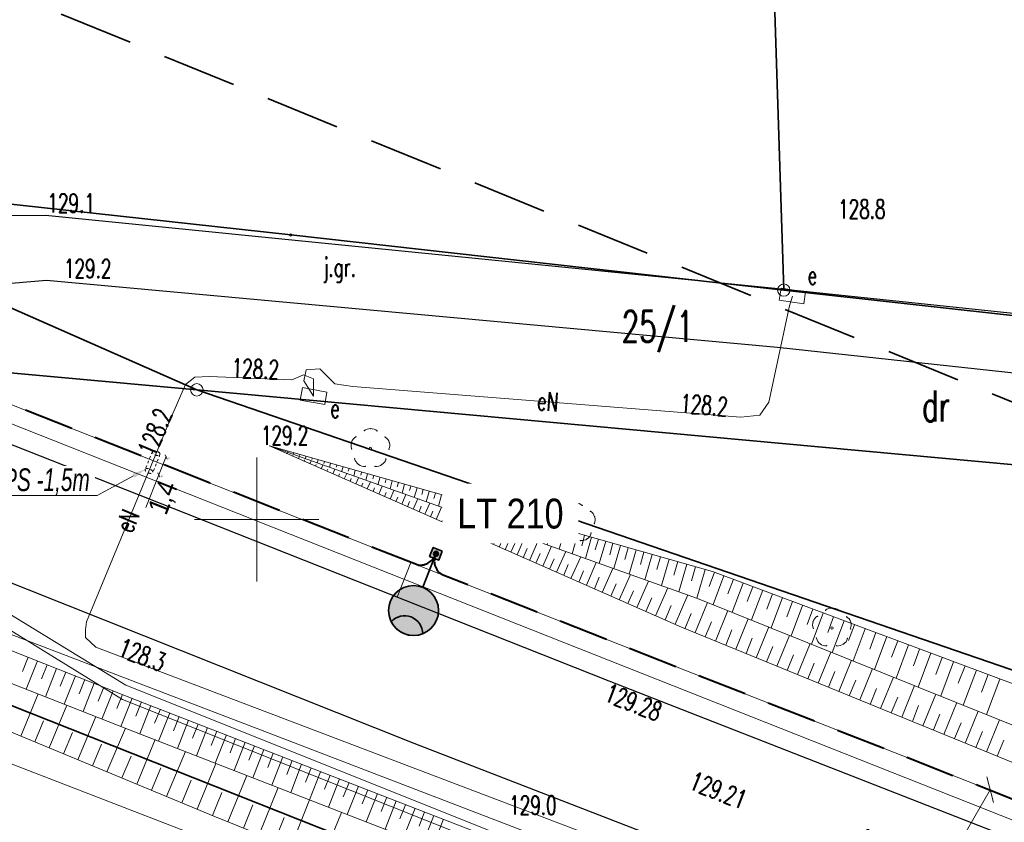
# Model space of a CAD drawing. Header units: metres. Extents: x 0 to 6497944, y 0 to 5963356.
# Tile 65 of 197: x 6496790 to 6496830, y 5963188 to 5963220. Entities that reach past the tile are written whole.
import ezdxf
from ezdxf import colors
from ezdxf.entities.mleader import LeaderData, LeaderLine
from ezdxf.math import Vec2, Vec3

# ---------------------------------------------------------------- set-up
doc = ezdxf.new("R2010")
doc.units = ezdxf.units.M
doc.header["$MEASUREMENT"] = 0
for name, pattern in [('DASHED', [19.05, 12.7, -6.35]), ('HIDDEN', [0.375, 0.25, -0.125]), ('L_0_04', [1.5, 1, -0.5])]:
    doc.linetypes.add(name, pattern=pattern)
doc.layers.get('0').update_dxf_attribs({"color": 8, "linetype": 'CONTINUOUS', "lineweight": 13})
doc.layers.get('DEFPOINTS').update_dxf_attribs({"linetype": 'CONTINUOUS', "lineweight": 0, "true_color": 0xffffff})
for name, color, linetype, lineweight in [('000_INNE__NIEZYDENTYFIKOWANE_', 8, 'CONTINUOUS', 13), ('210_OZNACZENIE_UzYTKU', 8, 'CONTINUOUS', 13), ('211_NR_DZIAlKI', 7, 'CONTINUOUS', 25), ('217_GRANICA_KONTURU_KLASYFIKCYJNEGO', 8, 'CONTINUOUS', 13), ('218_GRANICA_UzYTKU', 8, 'CONTINUOUS', 13), ('219_LINIA_GRANICY', 3, 'CONTINUOUS', 35), ('drzewo_lisciaste__punkt_', 8, 'CONTINUOUS', 13), ('E_proj_opisy_ośw', 1, 'CONTINUOUS', 13), ('E_proj_opisy_ośw.', 7, 'CONTINUOUS', 13), ('E_proj_osłona r. dz._obw. 200', 204, 'L_0_04', 20), ('E_proj_osłona r. dz._opis_obw. 100', 204, 'CONTINUOUS', 9), ('E_proj_ośw_latarnia', 1, 'CONTINUOUS', 35), ('E_proj_ośw_linia_obw. 200', 1, 'L_0_04', 40), ('JEZDNIA__POWIERZCHNIA_', 8, 'CONTINUOUS', 25), ('JEZDNIA__POWIERZCHNIA__ATR17', 8, 'CONTINUOUS', 13), ('OGRODZENIE_TRWAlE__LINIA_', 8, 'CONTINUOUS', 13), ('PRZEWoD_ELEKTROENERGETYCZNY__LINIA_', 1, 'CONTINUOUS', 13), ('PRZEWoD_ELEKTROENERGETYCZNY__LINIA__ATR1', 1, 'CONTINUOUS', 13), ('PRZEWoD_KANALIZACYJNY__LINIA_', 36, 'CONTINUOUS', 13), ('PRZEWoD_TELEKOMUNIKACYJNY__LINIA_', 30, 'CONTINUOUS', 13), ('PRZEWoD_WODOCIaGOWY__LINIA_', 5, 'CONTINUOUS', 13), ('PUNKT_O_OKREsLONEJ_WYSOKOsCI__SIEc_ELEKTROENERGETYCZNA__ATR3', 1, 'CONTINUOUS', 13), ('PUNKT_WYSOKOsCIOWY_NATURALNY_ATR2', 8, 'CONTINUOUS', 13), ('PUNKT_WYSOKOsCIOWY_SZTUCZNY_ATR2', 8, 'CONTINUOUS', 13), ('RURA_OCHRONNA___PRZEWoD_ELEKTROENERGETYCZNY__LINIA_', 1, 'CONTINUOUS', 13), ('siatka', 8, 'CONTINUOUS', 13), ('SKARPA_NIEUMOCNIONA__POWIERZCHNIA_', 8, 'CONTINUOUS', 13), ('szafa_elektroenergetyczna__punkt_', 1, 'CONTINUOUS', 13), ('SZAFA_ELEKTROENERGETYCZNA__PUNKT__ATR17', 1, 'CONTINUOUS', 13), ('ZAKRES', 190, 'L_0_04', 35)]:
    doc.layers.add(name, color=color, linetype=linetype, lineweight=lineweight)
doc.layers.add('E_pomocnicza', color=3, linetype='CONTINUOUS', lineweight=13, plot=False)
doc.styles.add('Andy', font='arial.ttf', dxfattribs={"height": 2})
doc.styles.add('Annotative', font='simplex.shx')
doc.styles.add('Narrow', font='ARIALN.TTF', dxfattribs={"height": 2})
doc.styles.get("Standard").update_dxf_attribs({"font": 'simplex.shx'})
doc.dimstyles.new('wymiary', dxfattribs={"dimtxt": 0.65, "dimasz": 0.25, "dimexe": 0.25, "dimexo": 1, "dimgap": 0.1, "dimtad": 1, "dimzin": 1, "dimtxsty": 'Annotative', "dimblk": 'OBLIQUE', "dimcen": 0.0025, "dimdle": 0.05, "dimadec": 0, "dimazin": 0, "dimtfac": 1, "dimtmove": 0, "dimatfit": 3, "dimldrblk": 'NONE', "dimfxl": 1, "dimarcsym": 0})

# ---------------------------------------------------------------- blocks, each defined once
blk = doc.blocks.new('GRT')
at = {"color": 0, "linetype": 'Continuous', "lineweight": 18}
blk.add_circle((0, 0), 0.5, dxfattribs=at)
blk = doc.blocks.new('GRO')
at = {"color": 0, "linetype": 'Continuous', "lineweight": 13}
blk.add_circle((0, 0), 0.1, dxfattribs=at)
blk = doc.blocks.new('A$C5E955987')
at = {"layer": 'E_proj_ośw_latarnia', "true_color": 0xffffff}
h = blk.add_hatch(color=7, dxfattribs=at)
h.dxf.hatch_style = 1
h.paths.add_polyline_path([(3.223, 1.824, 1), (3.408, 1.892, 1)], flags=0)
h.paths.add_polyline_path([(3.2, 1.606), (3.567, 1.742), (3.431, 2.111), (3.064, 1.976)])
h.paths.add_polyline_path([(3.223, 1.824, -1), (3.408, 1.892, -1)], flags=16)
h.paths.add_polyline_path([(0.071, 1.38, -0.683546), (0.557, 0.106, 0.679532), (1.952, 1.355, 0.687575)])
h = blk.add_hatch(color=7, dxfattribs=at)
h.dxf.hatch_style = 1
h.paths.add_polyline_path([(3.223, 1.824, 1), (3.408, 1.892, 1)])
at = {"layer": 'E_proj_ośw_latarnia'}
blk.add_hatch(color=256, dxfattribs=at).paths.add_polyline_path([(0.071, 1.38, 0.389707), (0.557, 0.106), (0.557, 0.106, 0.683546)])
blk.add_lwpolyline([(3.567, 1.742), (3.2, 1.606), (3.064, 1.976), (3.431, 2.111)], close=True, dxfattribs=at)
at = {"layer": 'E_proj_ośw_latarnia', "flags": 128}
blk.add_lwpolyline([(3.132, 1.791), (1.952, 1.355)], dxfattribs=at)
at = {"layer": 'E_proj_ośw_latarnia'}
blk.add_lwpolyline([(0.071, 1.38, 0.389707), (0.557, 0.106), (0.557, 0.106, 0.683546)], format="xyb", close=True, dxfattribs=at)
for centre, radius in [((1.007, 1.007), 1.007), ((3.315, 1.858), 0.0984)]:
    blk.add_circle(centre, radius, dxfattribs=at)
blk = doc.blocks.new('_Oblique')
at = {"color": 0, "linetype": 'ByBlock', "lineweight": -2}
blk.add_line((-0.5, -0.5), (0.5, 0.5), dxfattribs=at)
blk = doc.blocks.new('*D47')
at = {"layer": 'DEFPOINTS', "color": 0, "transparency": 16777216}
for p in [(-1.281, 0.597), (0, 0), (-1.612, -0.112)]:
    blk.add_point(p, dxfattribs=at)
at = {"layer": 'E_pomocnicza', "color": 0, "lineweight": -2, "transparency": 16777216}
for p, q in [((-1.612, -0.112), (-3.941, 0.974)), ((-1.703, -0.309), (-1.717, -0.339)), ((-0.286, -0.731), (-1.612, -0.112)), ((-0.423, -0.906), (-0.437, -0.936))]:
    blk.add_line(p, q, dxfattribs=at)
at = {"layer": 'E_pomocnicza', "color": 0, "lineweight": -2, "transparency": 16777216, "xscale": 0.25, "yscale": 0.25, "zscale": 0.25}
for p, rotation in [((-1.612, -0.112), 154.9978838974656), ((-0.331, -0.71), 334.9978838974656)]:
    blk.add_blockref('_Oblique', p, dxfattribs=dict(at, rotation=rotation))
at = {"layer": 'E_pomocnicza', "color": 0, "linetype": 'Continuous', "lineweight": 0, "transparency": 16777216, "insert": (-3.313, -0.424), "char_height": 2, "attachment_point": 5, "rotation": 334.99788, "style": 'Narrow'}
blk.add_mtext('{\\H0.75x;1,4}', dxfattribs=at)
blk = doc.blocks.new('_None')
blk = doc.blocks.new('*U46')
at = {"linetype": 'HIDDEN', "ltscale": 0.2}
for p, q in [((0.127, 0.272), (-1.154, 0.869)), ((-0.127, -0.272), (-1.408, 0.325))]:
    blk.add_line(p, q, dxfattribs=at)
at = {"linetype": 'DASHED', "ltscale": 0.02}
for centre in [(-1.281, 0.597), (0, 0)]:
    blk.add_ellipse(centre, major_axis=(0.127, 0.272), ratio=0.5, dxfattribs=at)
at = {"layer": 'E_pomocnicza', "color": 4, "lineweight": 0}
dim = blk.add_aligned_dim(p1=(0, 0), p2=(-1.281, 0.597), distance=0.783, text='{\\H0.75x;<>}', dimstyle='wymiary', override={"dimtxt": 1.3, "dimtad": 2, "dimdec": 1, "dimlfac": 1, "dimrnd": 0, "dimtxsty": 'Narrow'}, dxfattribs=at)
dim.commit()
dim.dimension.update_dxf_attribs({"geometry": '*D47', "text_midpoint": (-3.313, -0.424)})

msp = doc.modelspace()

# ---------------------------------------------------------------- linework, layer by layer
at = {"layer": '000_INNE__NIEZYDENTYFIKOWANE_', "flags": 128}
for points in [[(6496800.52, 5963202.95), (6496800.52, 5963202.96)], [(6496800.75, 5963202.85), (6496800.76, 5963202.87)], [(6496800.99, 5963202.82), (6496800.98, 5963202.79)], [(6496800.98, 5963202.75), (6496800.99, 5963202.77)], [(6496801.22, 5963202.65), (6496801.24, 5963202.7)], [(6496801.24, 5963202.75), (6496801.23, 5963202.73)], [(6496801.49, 5963202.68), (6496801.47, 5963202.62)], [(6496801.45, 5963202.55), (6496801.46, 5963202.58)], [(6496801.68, 5963202.45), (6496801.72, 5963202.53)], [(6496801.74, 5963202.61), (6496801.72, 5963202.57)], [(6496801.91, 5963202.34), (6496801.93, 5963202.4)], [(6496801.98, 5963202.54), (6496801.96, 5963202.44)], [(6496802.14, 5963202.24), (6496802.19, 5963202.36)], [(6496802.23, 5963202.47), (6496802.22, 5963202.41)], [(6496802.48, 5963202.4), (6496802.44, 5963202.27)], [(6496802.73, 5963202.33), (6496802.71, 5963202.26)], [(6496802.98, 5963202.26), (6496802.93, 5963202.1)], [(6496802.37, 5963202.14), (6496802.4, 5963202.21)], [(6496802.6, 5963202.04), (6496802.67, 5963202.19)], [(6496802.83, 5963201.94), (6496802.87, 5963202.02)], [(6496803.07, 5963201.84), (6496803.15, 5963202.02)], [(6496803.23, 5963202.19), (6496803.2, 5963202.1)], [(6496803.48, 5963202.12), (6496803.42, 5963201.92)], [(6496803.72, 5963202.05), (6496803.69, 5963201.94)], [(6496803.97, 5963201.98), (6496803.91, 5963201.75)], [(6496804.22, 5963201.91), (6496804.19, 5963201.79)], [(6496803.3, 5963201.73), (6496803.34, 5963201.84)], [(6496803.53, 5963201.63), (6496803.63, 5963201.85)], [(6496803.76, 5963201.53), (6496803.81, 5963201.65)], [(6496803.99, 5963201.43), (6496804.1, 5963201.68)], [(6496804.22, 5963201.33), (6496804.28, 5963201.46)], [(6496804.47, 5963201.84), (6496804.4, 5963201.58)], [(6496804.45, 5963201.23), (6496804.58, 5963201.51)], [(6496804.72, 5963201.77), (6496804.68, 5963201.63)], [(6496804.97, 5963201.7), (6496804.88, 5963201.4)], [(6496805.21, 5963201.63), (6496805.17, 5963201.47)], [(6496805.46, 5963201.56), (6496805.37, 5963201.23)], [(6496805.71, 5963201.49), (6496805.66, 5963201.31)], [(6496804.69, 5963201.12), (6496804.75, 5963201.28)], [(6496804.92, 5963201.02), (6496805.06, 5963201.34)], [(6496805.15, 5963200.92), (6496805.22, 5963201.09)], [(6496805.38, 5963200.82), (6496805.53, 5963201.17)], [(6496805.96, 5963201.42), (6496805.86, 5963201.06)], [(6496806.21, 5963201.34), (6496806.16, 5963201.16)], [(6496806.46, 5963201.27), (6496806.35, 5963200.88)], [(6496806.71, 5963201.2), (6496806.65, 5963201)], [(6496806.95, 5963201.13), (6496806.83, 5963200.71)], [(6496805.61, 5963200.72), (6496805.69, 5963200.9)], [(6496805.84, 5963200.62), (6496806.01, 5963201)], [(6496806.07, 5963200.51), (6496806.16, 5963200.72)], [(6496806.3, 5963200.41), (6496806.49, 5963200.83)], [(6496807.2, 5963201.06), (6496807.14, 5963200.84)], [(6496807.45, 5963200.99), (6496807.32, 5963200.54)], [(6496807.7, 5963200.92), (6496807.63, 5963200.69)], [(6496807.95, 5963200.85), (6496807.81, 5963200.36)], [(6496808.2, 5963200.78), (6496808.12, 5963200.53)], [(6496808.44, 5963200.71), (6496808.3, 5963200.19)], [(6496806.54, 5963200.31), (6496806.63, 5963200.53)], [(6496806.77, 5963200.21), (6496806.97, 5963200.66)], [(6496807, 5963200.11), (6496807.1, 5963200.34)], [(6496807.23, 5963200), (6496807.44, 5963200.49)], [(6496807.69, 5963199.8), (6496807.92, 5963200.32)], [(6496808.69, 5963200.64), (6496808.62, 5963200.37)], [(6496808.94, 5963200.57), (6496808.78, 5963200.02)], [(6496809.19, 5963200.5), (6496809.11, 5963200.21)], [(6496809.44, 5963200.43), (6496809.27, 5963199.84)], [(6496809.69, 5963200.36), (6496809.6, 5963200.06)], [(6496809.93, 5963200.29), (6496809.76, 5963199.67)], [(6496807.46, 5963199.9), (6496807.57, 5963200.15)], [(6496807.92, 5963199.7), (6496808.04, 5963199.97)], [(6496808.16, 5963199.6), (6496808.4, 5963200.15)], [(6496808.62, 5963199.39), (6496808.88, 5963199.98)], [(6496810.18, 5963200.22), (6496810.09, 5963199.9)], [(6496810.43, 5963200.15), (6496810.25, 5963199.49)], [(6496810.68, 5963200.08), (6496810.59, 5963199.74)], [(6496810.93, 5963200.01), (6496810.73, 5963199.32)], [(6496811.18, 5963199.94), (6496811.08, 5963199.59)], [(6496808.39, 5963199.5), (6496808.51, 5963199.78)], [(6496808.85, 5963199.29), (6496808.98, 5963199.59)], [(6496809.08, 5963199.19), (6496809.35, 5963199.81)], [(6496809.54, 5963198.99), (6496809.83, 5963199.64)], [(6496811.43, 5963199.87), (6496811.22, 5963199.15)], [(6496811.67, 5963199.8), (6496811.56, 5963199.43)], [(6496811.91, 5963199.73), (6496811.7, 5963198.98)], [(6496812.16, 5963199.66), (6496812.05, 5963199.27)], [(6496812.41, 5963199.59), (6496812.19, 5963198.8)], [(6496812.67, 5963199.51), (6496812.56, 5963199.11)], [(6496809.31, 5963199.09), (6496809.45, 5963199.41)], [(6496809.77, 5963198.89), (6496809.92, 5963199.22)], [(6496810.01, 5963198.78), (6496810.31, 5963199.47)], [(6496810.49, 5963198.57), (6496810.8, 5963199.3)], [(6496810.99, 5963198.35), (6496811.32, 5963199.11)], [(6496812.94, 5963199.44), (6496812.71, 5963198.62)], [(6496813.21, 5963199.36), (6496813.09, 5963198.94)], [(6496813.49, 5963199.28), (6496813.24, 5963198.43)], [(6496813.77, 5963199.2), (6496813.64, 5963198.77)], [(6496814.06, 5963199.12), (6496813.8, 5963198.23)], [(6496810.24, 5963198.68), (6496810.4, 5963199.03)], [(6496810.74, 5963198.46), (6496810.9, 5963198.83)], [(6496811.52, 5963198.12), (6496811.87, 5963198.92)], [(6496812.08, 5963197.87), (6496812.45, 5963198.71)], [(6496814.35, 5963199.04), (6496814.22, 5963198.58)], [(6496814.65, 5963198.95), (6496814.39, 5963198.02)], [(6496814.96, 5963198.86), (6496814.83, 5963198.39)], [(6496815.28, 5963198.77), (6496815, 5963197.8)], [(6496811.25, 5963198.24), (6496811.42, 5963198.63)], [(6496811.8, 5963198), (6496811.98, 5963198.41)], [(6496812.66, 5963197.62), (6496813.05, 5963198.5)], [(6496815.6, 5963198.68), (6496815.46, 5963198.19)], [(6496815.93, 5963198.59), (6496815.64, 5963197.57)], [(6496816.26, 5963198.49), (6496816.12, 5963197.98)], [(6496816.61, 5963198.4), (6496816.31, 5963197.34)], [(6496816.96, 5963198.3), (6496816.8, 5963197.76)], [(6496812.37, 5963197.75), (6496812.55, 5963198.18)], [(6496812.97, 5963197.48), (6496813.16, 5963197.93)], [(6496813.28, 5963197.35), (6496813.68, 5963198.27)], [(6496813.92, 5963197.06), (6496814.35, 5963198.03)], [(6496817.32, 5963198.2), (6496817, 5963197.09)], [(6496817.68, 5963198.09), (6496817.52, 5963197.53)], [(6496818.06, 5963197.99), (6496817.73, 5963196.83)], [(6496813.6, 5963197.21), (6496813.8, 5963197.68)], [(6496814.6, 5963196.76), (6496815.05, 5963197.78)], [(6496815.31, 5963196.45), (6496815.78, 5963197.52)], [(6496818.44, 5963197.87), (6496818.22, 5963197.3)], [(6496818.82, 5963197.73), (6496818.38, 5963196.57)], [(6496819.2, 5963197.59), (6496818.98, 5963197)], [(6496814.26, 5963196.91), (6496814.48, 5963197.41)], [(6496814.95, 5963196.61), (6496815.18, 5963197.13)], [(6496816.06, 5963196.12), (6496816.56, 5963197.25)], [(6496819.59, 5963197.44), (6496819.15, 5963196.26)], [(6496819.98, 5963197.29), (6496819.76, 5963196.7)], [(6496820.38, 5963197.15), (6496819.93, 5963195.95)], [(6496815.68, 5963196.29), (6496815.92, 5963196.84)], [(6496816.85, 5963195.78), (6496817.37, 5963196.96)], [(6496820.78, 5963197), (6496820.55, 5963196.39)], [(6496821.18, 5963196.85), (6496820.72, 5963195.63)], [(6496821.58, 5963196.7), (6496821.35, 5963196.08)], [(6496816.45, 5963195.95), (6496816.7, 5963196.53)], [(6496817.66, 5963195.44), (6496818.16, 5963196.66)], [(6496818.48, 5963195.1), (6496818.98, 5963196.33)], [(6496821.99, 5963196.54), (6496821.53, 5963195.31)], [(6496822.4, 5963196.39), (6496822.17, 5963195.77)], [(6496817.25, 5963195.6), (6496817.5, 5963196.21)], [(6496819.3, 5963194.77), (6496819.8, 5963196)], [(6496822.82, 5963196.23), (6496822.35, 5963194.98)], [(6496823.23, 5963196.08), (6496823, 5963195.44)], [(6496823.66, 5963195.92), (6496823.18, 5963194.64)], [(6496818.07, 5963195.27), (6496818.32, 5963195.88)], [(6496818.89, 5963194.93), (6496819.14, 5963195.55)], [(6496820.12, 5963194.43), (6496820.63, 5963195.67)], [(6496824.08, 5963195.76), (6496823.84, 5963195.12)], [(6496824.51, 5963195.6), (6496824.02, 5963194.3)], [(6496819.71, 5963194.6), (6496819.96, 5963195.22)], [(6496820.95, 5963194.09), (6496821.46, 5963195.33)], [(6496824.94, 5963195.44), (6496824.7, 5963194.78)], [(6496825.38, 5963195.28), (6496824.88, 5963193.96)], [(6496820.54, 5963194.26), (6496820.79, 5963194.88)], [(6496821.78, 5963193.75), (6496822.29, 5963195)], [(6496825.82, 5963195.11), (6496825.57, 5963194.45)], [(6496826.26, 5963194.95), (6496825.76, 5963193.6)], [(6496826.7, 5963194.78), (6496826.45, 5963194.1)], [(6496790.79, 5963194.45), (6496790.57, 5963193.88)], [(6496821.37, 5963193.92), (6496821.62, 5963194.54)], [(6496822.62, 5963193.41), (6496823.13, 5963194.66)], [(6496823.45, 5963193.07), (6496823.96, 5963194.33)], [(6496827.15, 5963194.61), (6496826.64, 5963193.25)], [(6496827.61, 5963194.44), (6496827.35, 5963193.75)], [(6496791.17, 5963194.3), (6496790.72, 5963193.16)], [(6496791.56, 5963194.15), (6496791.33, 5963193.58)], [(6496791.94, 5963194), (6496791.49, 5963192.86)], [(6496822.2, 5963193.58), (6496822.45, 5963194.21)], [(6496824.29, 5963192.73), (6496824.81, 5963193.99)], [(6496828.07, 5963194.27), (6496827.55, 5963192.89)], [(6496828.53, 5963194.1), (6496828.26, 5963193.4)], [(6496828.99, 5963193.93), (6496828.46, 5963192.52)], [(6496792.32, 5963193.85), (6496792.09, 5963193.28)], [(6496792.7, 5963193.7), (6496792.25, 5963192.56)], [(6496793.08, 5963193.55), (6496792.85, 5963192.98)], [(6496823.03, 5963193.24), (6496823.29, 5963193.87)], [(6496823.87, 5963192.9), (6496824.13, 5963193.53)], [(6496825.13, 5963192.38), (6496825.65, 5963193.65)], [(6496829.46, 5963193.75), (6496829.19, 5963193.04)], [(6496829.93, 5963193.57), (6496829.4, 5963192.14)], [(6496793.46, 5963193.4), (6496793.01, 5963192.26)], [(6496793.84, 5963193.25), (6496793.61, 5963192.68)], [(6496824.71, 5963192.55), (6496824.97, 5963193.19)], [(6496825.98, 5963192.04), (6496826.5, 5963193.31)], [(6496790.5, 5963191.27), (6496791.2, 5963192.97)], [(6496794.22, 5963193.1), (6496793.77, 5963191.96)], [(6496794.6, 5963192.95), (6496794.37, 5963192.38)], [(6496794.98, 5963192.8), (6496794.53, 5963191.66)], [(6496825.56, 5963192.21), (6496825.82, 5963192.84)], [(6496826.83, 5963191.69), (6496827.35, 5963192.96)], [(6496791.64, 5963190.8), (6496792.36, 5963192.52)], [(6496795.36, 5963192.65), (6496795.13, 5963192.08)], [(6496795.74, 5963192.5), (6496795.29, 5963191.36)], [(6496796.12, 5963192.36), (6496795.89, 5963191.79)], [(6496826.41, 5963191.86), (6496826.66, 5963192.5)], [(6496827.68, 5963191.34), (6496828.2, 5963192.62)], [(6496792.8, 5963190.32), (6496793.52, 5963192.06)], [(6496796.5, 5963192.21), (6496796.05, 5963191.07)], [(6496796.88, 5963192.06), (6496796.65, 5963191.49)], [(6496827.26, 5963191.52), (6496827.52, 5963192.15)], [(6496828.54, 5963190.99), (6496829.06, 5963192.28)], [(6496791.07, 5963191.04), (6496791.42, 5963191.89)], [(6496793.97, 5963189.83), (6496794.71, 5963191.59)], [(6496797.26, 5963191.91), (6496796.81, 5963190.77)], [(6496797.64, 5963191.76), (6496797.41, 5963191.19)], [(6496798.02, 5963191.62), (6496797.57, 5963190.48)], [(6496828.11, 5963191.17), (6496828.37, 5963191.81)], [(6496829.4, 5963190.64), (6496829.92, 5963191.93)], [(6496792.22, 5963190.56), (6496792.58, 5963191.42)], [(6496798.4, 5963191.47), (6496798.17, 5963190.9)], [(6496798.78, 5963191.32), (6496798.33, 5963190.18)], [(6496799.15, 5963191.17), (6496798.93, 5963190.6)], [(6496828.97, 5963190.82), (6496829.23, 5963191.46)], [(6496793.39, 5963190.08), (6496793.75, 5963190.95)], [(6496795.17, 5963189.34), (6496795.91, 5963191.13)], [(6496799.53, 5963191.03), (6496799.09, 5963189.89)], [(6496799.91, 5963190.88), (6496799.69, 5963190.31)], [(6496829.83, 5963190.47), (6496830.09, 5963191.11)], [(6496794.57, 5963189.59), (6496794.94, 5963190.47)], [(6496796.37, 5963188.84), (6496797.13, 5963190.65)], [(6496800.29, 5963190.73), (6496799.85, 5963189.59)], [(6496800.67, 5963190.58), (6496800.45, 5963190.01)], [(6496801.05, 5963190.44), (6496800.61, 5963189.3)], [(6496795.77, 5963189.09), (6496796.14, 5963189.99)], [(6496797.6, 5963188.33), (6496798.36, 5963190.17)], [(6496801.43, 5963190.29), (6496801.21, 5963189.72)], [(6496801.81, 5963190.14), (6496801.37, 5963189)], [(6496802.19, 5963189.99), (6496801.97, 5963189.42)], [(6496798.84, 5963187.82), (6496799.6, 5963189.69)], [(6496802.57, 5963189.84), (6496802.13, 5963188.7)], [(6496802.96, 5963189.7), (6496802.73, 5963189.13)], [(6496796.98, 5963188.58), (6496797.36, 5963189.5)], [(6496800.1, 5963187.31), (6496800.86, 5963189.2)], [(6496803.34, 5963189.55), (6496802.89, 5963188.41)], [(6496803.72, 5963189.4), (6496803.49, 5963188.83)], [(6496804.1, 5963189.25), (6496803.65, 5963188.11)], [(6496798.22, 5963188.07), (6496798.6, 5963189)], [(6496804.48, 5963189.11), (6496804.25, 5963188.54)], [(6496804.86, 5963188.96), (6496804.41, 5963187.82)], [(6496805.24, 5963188.81), (6496805.01, 5963188.24)], [(6496799.47, 5963187.57), (6496799.85, 5963188.51)], [(6496801.37, 5963186.8), (6496802.13, 5963188.7)], [(6496805.62, 5963188.66), (6496805.17, 5963187.52)], [(6496806, 5963188.51), (6496805.77, 5963187.94)], [(6496800.73, 5963187.06), (6496801.11, 5963188)], [(6496802.64, 5963186.29), (6496803.42, 5963188.2)], [(6496806.38, 5963188.37), (6496805.93, 5963187.23)], [(6496806.76, 5963188.22), (6496806.54, 5963187.65)], [(6496807.14, 5963188.07), (6496806.69, 5963186.93)], [(6496807.52, 5963187.92), (6496807.3, 5963187.35)]]:
    msp.add_lwpolyline(points, dxfattribs=at)
at = {"layer": '217_GRANICA_KONTURU_KLASYFIKCYJNEGO', "flags": 128}
for points in [[(6496777.48, 5963214.09), (6496801.37, 5963211.46)], [(6496801.37, 5963211.46), (6496821.23, 5963209.24)], [(6496821.23, 5963209.24), (6496866.42, 5963204.23)], [(6496797.59, 5963205.22), (6496845.62, 5963188.72)], [(6496952.08, 5963191.05), (6496797.59, 5963205.22)]]:
    msp.add_lwpolyline(points, dxfattribs=at)
at = {"layer": '218_GRANICA_UzYTKU', "flags": 128}
for points in [[(6496797.59, 5963205.22), (6496777.48, 5963214.09)], [(6496801.37, 5963211.46), (6496777.48, 5963214.09)], [(6496821.23, 5963209.24), (6496801.37, 5963211.46)], [(6496866.42, 5963204.23), (6496821.23, 5963209.24)], [(6496774.89, 5963207.29), (6496797.59, 5963205.22)], [(6496845.62, 5963188.72), (6496797.59, 5963205.22)], [(6496952.08, 5963191.05), (6496797.59, 5963205.22)], [(6496813.43, 5963183.25), (6496774.91, 5963198.54)]]:
    msp.add_lwpolyline(points, dxfattribs=at)
at = {"layer": '219_LINIA_GRANICY', "flags": 128}
for points in [[(6496820.4, 5963234.99), (6496821.23, 5963209.24)], [(6496801.37, 5963211.46), (6496777.48, 5963214.09)], [(6496797.59, 5963205.22), (6496777.48, 5963214.09)], [(6496801.37, 5963211.46), (6496821.23, 5963209.24)], [(6496821.23, 5963209.24), (6496866.42, 5963204.23)], [(6496797.59, 5963205.22), (6496774.89, 5963207.29)], [(6496952.08, 5963191.05), (6496797.59, 5963205.22)], [(6496797.59, 5963205.22), (6496845.62, 5963188.72)], [(6496813.43, 5963183.25), (6496774.91, 5963198.54)]]:
    msp.add_lwpolyline(points, dxfattribs=at)
at = {"layer": 'DEFPOINTS', "linetype": 'Continuous'}
for points in [[(6497088.043, 5963087.571), (6497060.045, 5963098.826), (6497042.297, 5963105.911), (6497018.375, 5963115.111), (6496987.875, 5963126.752), (6496948.56, 5963142.251), (6496913.72, 5963155.871), (6496877.688, 5963170.071), (6496842.01, 5963184.196), (6496806.205, 5963198.271), (6496777.12, 5963209.766), (6496767.44, 5963213.646), (6496738.46, 5963225.696), (6496718.82, 5963233.986)], [(6496946.338, 5963142.526), (6496899.759, 5963160.703), (6496900.187, 5963161.782), (6496899.765, 5963160.7), (6496853.189, 5963178.884), (6496853.577, 5963180.128), (6496853.189, 5963178.884), (6496806.7, 5963197.289), (6496807.198, 5963198.562), (6496806.7, 5963197.289), (6496760.21, 5963215.694), (6496760.715, 5963216.969), (6496760.21, 5963215.694), (6496719.722, 5963232.791), (6496720.014, 5963233.482)], [(6496805.655, 5963196.875), (6496806.205, 5963198.271)]]:
    msp.add_lwpolyline(points, dxfattribs=at)
at = {"layer": 'drzewo_lisciaste__punkt_'}
for centre in [(6496804.58, 5963202.86), (6496812.85, 5963199.87), (6496823.17, 5963195.63)]:
    msp.add_circle(centre, 0.05, dxfattribs=at)
for centre, radius, start, end in [((6496804.588, 5963203.215), 0.445, 53.1439, 126.817), ((6496804.191, 5963202.99), 0.389, 119.7173, 203.0228), ((6496804.992, 5963202.995), 0.367, 333.1719, 61.0536), ((6496804.363, 5963202.565), 0.435, 195.6582, 271.2476), ((6496804.801, 5963202.558), 0.427, 266.5015, 343.4013), ((6496812.839, 5963200.28), 0.39, 46.2859, 129.6468), ((6496812.466, 5963200.005), 0.392, 120.7066, 203.3972), ((6496813.216, 5963199.983), 0.417, 338.8042, 56.9661), ((6496812.619, 5963199.562), 0.415, 194.4112, 273.301), ((6496813.092, 5963199.544), 0.395, 263.3048, 345.9885), ((6496823.175, 5963195.957), 0.473, 54.9308, 124.4888), ((6496822.797, 5963195.76), 0.405, 121.7134, 202.064), ((6496823.606, 5963195.769), 0.342, 330.8143, 64.1598), ((6496822.928, 5963195.291), 0.384, 190.4631, 275.1605), ((6496823.383, 5963195.342), 0.442, 267.5992, 341.9175)]:
    msp.add_arc(centre, radius, start, end, dxfattribs=at)
for p in [(6496804.33, 5963203.57), (6496804.59, 5963203.66), (6496804.85, 5963203.56), (6496803.82, 5963203.11), (6496804, 5963203.33), (6496805.17, 5963203.32), (6496805.34, 5963203.1), (6496803.83, 5963202.84), (6496805.33, 5963202.82), (6496803.95, 5963202.45), (6496805.2, 5963202.44), (6496804.1, 5963202.22), (6496804.37, 5963202.14), (6496804.77, 5963202.14), (6496805.04, 5963202.21), (6496812.86, 5963200.67), (6496812.27, 5963200.34), (6496812.6, 5963200.58), (6496813.12, 5963200.57), (6496813.44, 5963200.33), (6496812.09, 5963200.12), (6496813.61, 5963200.11), (6496812.1, 5963199.85), (6496813.6, 5963199.83), (6496812.22, 5963199.46), (6496812.37, 5963199.23), (6496812.64, 5963199.15), (6496813.04, 5963199.15), (6496813.31, 5963199.22), (6496813.47, 5963199.45), (6496822.92, 5963196.34), (6496823.18, 5963196.43), (6496823.44, 5963196.33), (6496822.59, 5963196.1), (6496823.76, 5963196.09), (6496822.41, 5963195.88), (6496822.42, 5963195.61), (6496823.92, 5963195.59), (6496823.93, 5963195.87), (6496822.54, 5963195.22), (6496823.79, 5963195.21), (6496822.69, 5963194.99), (6496822.96, 5963194.91), (6496823.36, 5963194.91), (6496823.63, 5963194.98)]:
    msp.add_point(p, dxfattribs=at)
at = {"layer": 'E_proj_ośw_linia_obw. 200', "ltscale": 2, "transparency": 33554687}
msp.add_lwpolyline([(6496945.981, 5963143.259), (6496913.72, 5963155.871), (6496900.477, 5963161.09, -0.40782), (6496900.247, 5963161.929, -0.383034), (6496899.484, 5963161.481), (6496877.688, 5963170.071), (6496853.924, 5963179.479, -0.389161), (6496853.69, 5963180.319, -0.368192), (6496852.962, 5963179.86), (6496842.003, 5963184.179), (6496807.466, 5963197.775, -0.385605), (6496807.221, 5963198.618, -0.323522), (6496806.502, 5963198.154), (6496777.12, 5963209.766), (6496767.44, 5963213.646), (6496761.012, 5963216.318, -0.384905), (6496760.791, 5963217.163, -0.357019), (6496760.046, 5963216.714), (6496738.46, 5963225.696), (6496719.92, 5963233.521, -0.426566), (6496719.666, 5963234.399, -1.422758)], format="xyb", dxfattribs=at)
at = {"layer": 'JEZDNIA__POWIERZCHNIA_', "flags": 128}
for points in [[(6496766.89, 5963212.25), (6496774.8, 5963212.24), (6496791.5, 5963212.26), (6496821.27, 5963209.27), (6496843.63, 5963206.93), (6496866.47, 5963204.23), (6496892.9, 5963201.12), (6496908.62, 5963199.58), (6496928.31, 5963197.18), (6496944.47, 5963195.5), (6496944.3, 5963192.67), (6496928.2, 5963194.28), (6496908.21, 5963196.82), (6496892.48, 5963198.97), (6496866.5, 5963201.86), (6496843.37, 5963204.49), (6496820.98, 5963206.93), (6496791.53, 5963209.62), (6496782.68, 5963208.87), (6496776.57, 5963208.37)], [(6496877.57, 5963162.92), (6496867.92, 5963166.7), (6496856.35, 5963171.3), (6496837.67, 5963178.7), (6496823.99, 5963184.14), (6496806.35, 5963190.97), (6496790.77, 5963197.18), (6496774.9, 5963203.5), (6496774.89, 5963207.26), (6496773.11, 5963209.74), (6496773.49, 5963209.59), (6496776.57, 5963208.37), (6496797.13, 5963200.25), (6496814.18, 5963193.5), (6496831.73, 5963186.64), (6496851.19, 5963178.96), (6496866.74, 5963172.85), (6496887.54, 5963164.51)]]:
    msp.add_lwpolyline(points, dxfattribs=at)
at = {"layer": 'OGRODZENIE_TRWAlE__LINIA_', "flags": 128}
msp.add_lwpolyline([(6496812.62, 5963181.45), (6496809.14, 5963182.8), (6496787.12, 5963191.31), (6496775.37, 5963195.83), (6496775.92, 5963181.64)], dxfattribs=at)
at = {"layer": 'PRZEWoD_ELEKTROENERGETYCZNY__LINIA_', "flags": 128}
for points in [[(6496821.58, 5963209), (6496821.46, 5963208.61), (6496820.63, 5963204.72), (6496820.26, 5963204.2), (6496819.5, 5963204.12), (6496803.87, 5963205.35), (6496803.15, 5963205.46), (6496802.54, 5963206.07), (6496801.99, 5963206.03), (6496801.9, 5963205.59), (6496802.29, 5963204.97)], [(6496802.29, 5963204.97), (6496802.29, 5963205.66), (6496801.89, 5963205.82), (6496801.42, 5963205.63), (6496798.08, 5963205.76), (6496797.51, 5963205.73), (6496797.13, 5963205.44), (6496796.49, 5963203.96), (6496793.15, 5963195.87), (6496793.11, 5963195.55), (6496793.11, 5963195.24), (6496793.52, 5963194.85), (6496820.19, 5963184.72), (6496838.52, 5963177.47)]]:
    msp.add_lwpolyline(points, dxfattribs=at)
at = {"layer": 'PRZEWoD_KANALIZACYJNY__LINIA_', "flags": 128}
msp.add_lwpolyline([(6497082.81, 5963079.21), (6497039.28, 5963096.48), (6496994.97, 5963113.67), (6496977.13, 5963121.11), (6496941.88, 5963135.84), (6496903.45, 5963150.65), (6496898.02, 5963153.17), (6496880.14, 5963159.59), (6496870.79, 5963163.35), (6496832.92, 5963177.48), (6496794.6, 5963192.75), (6496784.72, 5963198.85), (6496774.9, 5963202.73)], dxfattribs=at)
at = {"layer": 'PRZEWoD_TELEKOMUNIKACYJNY__LINIA_', "flags": 128}
msp.add_lwpolyline([(6496774.9, 5963201.17), (6496800.16, 5963191.52), (6496821.21, 5963183.45), (6496844.18, 5963174.49), (6496883.32, 5963159.12), (6496886.75, 5963159.1), (6496905.28, 5963150.99), (6497034.08, 5963099.85), (6497081.01, 5963081.42), (6497114.42, 5963068.68), (6497140.82, 5963058.78), (6497145.99, 5963055.02), (6497153.66, 5963050.85), (6497172.46, 5963043.32), (6497202.19, 5963037.61), (6497238.33, 5963036.41), (6497238.76, 5963032.02), (6497245.27, 5963032.35), (6497261.71, 5963034.62), (6497300.12, 5963040.13)], dxfattribs=at)
at = {"layer": 'PRZEWoD_WODOCIaGOWY__LINIA_', "flags": 128}
msp.add_lwpolyline([(6496774.9, 5963203.29), (6496784.92, 5963199.33), (6496794.73, 5963193.32), (6496832.97, 5963178.03), (6496870.84, 5963163.85), (6496879.98, 5963160.32), (6496898.15, 5963153.69), (6496903.95, 5963151.25), (6496942.07, 5963136.31), (6496977.37, 5963121.77), (6496995.11, 5963114.36), (6497030.39, 5963101.05), (6497083.14, 5963080.09)], dxfattribs=at)
at = {"layer": 'RURA_OCHRONNA___PRZEWoD_ELEKTROENERGETYCZNY__LINIA_', "flags": 128}
for points in [[(6496821.46, 5963208.61), (6496820.63, 5963204.72), (6496820.26, 5963204.2), (6496819.5, 5963204.12)], [(6496796.49, 5963203.96), (6496793.15, 5963195.87)]]:
    msp.add_lwpolyline(points, dxfattribs=at)
at = {"layer": 'siatka', "flags": 128}
for points in [[(6496800, 5963197.5), (6496800, 5963202.5)], [(6496797.5, 5963200), (6496802.5, 5963200)]]:
    msp.add_lwpolyline(points, dxfattribs=at)
at = {"layer": 'SKARPA_NIEUMOCNIONA__POWIERZCHNIA_', "flags": 128}
for points in [[(6496800.51, 5963202.96), (6496818.36, 5963197.9), (6496840.56, 5963189.6), (6496859.93, 5963182.39), (6496887.55, 5963170.99), (6496914.04, 5963159.67), (6496910.7, 5963159.92), (6496886.84, 5963169.33), (6496859.29, 5963180.34), (6496839.97, 5963187.89), (6496817.76, 5963196.82)], [(6496913.29, 5963157.36), (6496886.31, 5963167.95), (6496858.57, 5963178.85), (6496838.63, 5963186.87), (6496817.11, 5963195.66), (6496800.51, 5963202.96), (6496817.76, 5963196.82), (6496839.97, 5963187.89), (6496859.29, 5963180.34), (6496886.84, 5963169.33), (6496910.7, 5963159.92)], [(6496775.47, 5963199.15), (6496775.95, 5963200.28), (6496782.46, 5963197.74), (6496795.23, 5963192.7), (6496806.47, 5963188.33), (6496822.67, 5963182.04), (6496837.05, 5963176.26), (6496849.08, 5963171.55), (6496872.96, 5963162.06), (6496872.54, 5963160.86), (6496862.58, 5963164.83), (6496845, 5963171.88), (6496829.39, 5963178.04), (6496812.89, 5963184.52), (6496794.84, 5963191.54)], [(6496775.47, 5963199.15), (6496794.84, 5963191.54), (6496812.89, 5963184.52), (6496829.39, 5963178.04), (6496845, 5963171.88), (6496862.58, 5963164.83), (6496872.54, 5963160.86), (6496872.13, 5963159.69), (6496865.21, 5963162.01), (6496861.16, 5963163.71), (6496853.62, 5963166.6), (6496835.8, 5963173.35), (6496815.04, 5963181.29), (6496798.27, 5963188.05), (6496775.29, 5963197.58)]]:
    msp.add_lwpolyline(points, dxfattribs=at)
at = {"layer": 'szafa_elektroenergetyczna__punkt_', "flags": 128}
for points in [[(6496821.05, 5963208.83), (6496821.12, 5963209.32)], [(6496821.12, 5963209.32), (6496822.11, 5963209.17)], [(6496822.04, 5963208.68), (6496822.11, 5963209.17)], [(6496821.05, 5963208.83), (6496822.04, 5963208.68)], [(6496801.75, 5963204.81), (6496801.84, 5963205.31)], [(6496801.84, 5963205.31), (6496802.83, 5963205.13)], [(6496802.74, 5963204.63), (6496802.83, 5963205.13)], [(6496801.75, 5963204.81), (6496802.74, 5963204.63)]]:
    msp.add_lwpolyline(points, dxfattribs=at)
at = {"layer": 'ZAKRES', "ltscale": 3, "flags": 128}
msp.add_lwpolyline([(6497692.5, 5963219.5), (6497716, 5963186.5), (6497672.2, 5963172.1), (6497502, 5963111.8), (6497349, 5963052), (6497312.6, 5963038.4), (6497228.6, 5963030.4), (6497133.5, 5963045.2), (6496948.4, 5963119.5), (6496936.6, 5963083.2), (6496927.9, 5963075.7), (6496873, 5963095.9), (6496849.7, 5963104.2), (6496824.8, 5963105.1), (6496784.8, 5963107.4), (6496786.6, 5963174.3), (6496788.5, 5963184), (6496695.2, 5963217.9), (6496711.8, 5963253.1), (6496961, 5963151.5), (6497143.1, 5963082.8), (6497228.1, 5963066.8), (6497302.3, 5963072), (6497492.1, 5963142.6)], close=True, dxfattribs=at)

# ---------------------------------------------------------------- block references
at = {"xscale": 0.5, "yscale": 0.5, "zscale": 0.5}
for name, p in [('GRO', (6496801.37, 5963211.46)), ('GRT', (6496821.23, 5963209.24)), ('GRT', (6496797.59, 5963205.22))]:
    msp.add_blockref(name, p, dxfattribs=at)
at = {"layer": 'E_proj_osłona r. dz._obw. 200', "xscale": 0.54864, "yscale": 0.54864, "zscale": 0.54864, "rotation": 93.20070666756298}
msp.add_blockref('*U46', (6496795.951, 5963202.673), dxfattribs=at)
at = {"layer": 'E_proj_ośw_latarnia', "rotation": 48.26325779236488}
msp.add_blockref('A$C5E955987', (6496806.401, 5963194.907), dxfattribs=at)

# ---------------------------------------------------------------- texts
at = {"layer": '210_OZNACZENIE_UzYTKU', "width": 0.66}
msp.add_text('dr', height=1.25, dxfattribs=at).set_placement((6496826.8, 5963203.95))
at = {"layer": '211_NR_DZIAlKI', "width": 0.66}
msp.add_text('25/1', height=1.25, dxfattribs=at).set_placement((6496814.7, 5963207.15))
at = {"layer": 'JEZDNIA__POWIERZCHNIA__ATR17', "width": 0.66}
msp.add_text('j.gr.', height=0.75, dxfattribs=at).set_placement((6496802.68, 5963209.79))
at = {"layer": 'PRZEWoD_ELEKTROENERGETYCZNY__LINIA__ATR1', "width": 0.66}
for rotation, p in [(355.5, (6496811.27, 5963204.41)), (67.6, (6496794.98, 5963199.41))]:
    msp.add_text('eN', height=0.75, rotation=rotation, dxfattribs=at).set_placement(p)
at = {"layer": 'PUNKT_O_OKREsLONEJ_WYSOKOsCI__SIEc_ELEKTROENERGETYCZNA__ATR3', "width": 0.66}
for s, rotation, p in [('128.2', 357.8, (6496798.98, 5963205.73)), ('128.2', 355.5, (6496817.04, 5963204.31)), ('128.2', 67.6, (6496795.89, 5963202.5)), ('128.3', 339.2, (6496794.36, 5963194.53))]:
    msp.add_text(s, height=0.75, rotation=rotation, dxfattribs=at).set_placement(p)
at = {"layer": 'PUNKT_WYSOKOsCIOWY_NATURALNY_ATR2', "width": 0.66}
for s, p in [('129.1', (6496791.57, 5963212.37)), ('128.8', (6496823.42, 5963212.13)), ('129.2', (6496792.24, 5963209.73)), ('129.2', (6496800.17, 5963203.01)), ('129.0', (6496810.17, 5963188.11))]:
    msp.add_text(s, height=0.75, dxfattribs=at).set_placement(p)
at = {"layer": 'PUNKT_WYSOKOsCIOWY_SZTUCZNY_ATR2', "width": 0.66}
for s, p in [('129.28', (6496813.95, 5963192.71)), ('129.21', (6496817.37, 5963189.16))]:
    msp.add_text(s, height=0.75, rotation=338.6, dxfattribs=at).set_placement(p)
at = {"layer": 'SZAFA_ELEKTROENERGETYCZNA__PUNKT__ATR17', "width": 0.66}
for p in [(6496822.19, 5963209.46), (6496802.97, 5963204.1)]:
    msp.add_text('e', height=0.75, dxfattribs=at).set_placement(p)

# ---------------------------------------------------------------- next in the draw order: leaders
at = {"layer": 'E_proj_osłona r. dz._opis_obw. 100'}
ml = msp.add_multileader_mtext('Standard', dxfattribs=at)
ml.set_content('{\\fArial Narrow|b0|i1|c238|p34;\\W0.8;A58PS -1,5m }', color=256, style='Narrow')
ml.set_leader_properties(color=256, linetype='CONTINUOUS', lineweight=-1)
ml.build(insert=Vec2(0, 0))
ml.multileader.update_dxf_attribs({"has_dogleg": 0, "text_left_attachment_type": 6, "text_right_attachment_type": 6, "dogleg_length": 0.274, "arrow_head_size": 0.572})
ctx = ml.context
ctx.base_point, ctx.char_height, ctx.arrow_head_size, ctx.landing_gap_size, ctx.plane_origin = Vec3(6496788, 5963200.959), 0.9144, 0.572, 0.3, Vec3(6496827.593, 5963201.284)
ctx.left_attachment, ctx.right_attachment, ctx.text_align_type = 6, 6, 1
notes = []
notes.append((ctx, [(0, (1, 1, 0), (6496793.844, 5963200.959), (-1, 0), 0.274, [(0, [(6496795.541, 5963202.032)], 0, [])])]))
ctx.mtext.insert, ctx.mtext.alignment, ctx.mtext.line_spacing_factor, ctx.mtext.line_spacing_style = Vec3(6496790.785, 5963202.058), 2, 0.9, 2
ctx.mtext.has_bg_fill, ctx.mtext.bg_color, ctx.mtext.bg_scale_factor, ctx.mtext.bg_transparency, ctx.mtext.use_window_bg_color = 1, -1073741824, 1.1, 0, 1
for ctx, leaders in notes:
    for number, flags, end, landing, length, lines in leaders:
        leader = LeaderData()
        leader.index, (leader.has_last_leader_line, leader.has_dogleg_vector, leader.attachment_direction) = number, flags
        leader.last_leader_point, leader.dogleg_vector, leader.dogleg_length = Vec3(end), Vec3(landing), length
        for number, points, colour, breaks in lines:
            line = LeaderLine()
            line.index, line.vertices, line.color, line.breaks = number, Vec3.list(points), colors.encode_raw_color(colour), breaks
            leader.lines.append(line)
        ctx.leaders.append(leader)

# ---------------------------------------------------------------- next in the draw order: leaders
at = {"layer": 'E_proj_opisy_ośw.', "color": 10}
ml = msp.add_multileader_mtext('Standard', dxfattribs=at)
ml.set_content('\\A1;LT 110', color=10, style='Narrow')
ml.set_leader_properties(color=256)
ml.set_arrow_properties(name='NONE')
ml.build(insert=Vec2(0, 0))
ml.multileader.update_dxf_attribs({"leader_type": 0, "has_dogleg": 0, "has_text_frame": 1, "text_left_attachment_type": 3, "dogleg_length": 0.36, "arrow_head_size": 0, "scale": 0.7})
ctx = ml.context
ctx.base_point, ctx.scale, ctx.char_height, ctx.arrow_head_size, ctx.landing_gap_size, ctx.plane_origin = Vec3(6497684.163, 5963202.624), 0.7, 1.2, 0, 0.42, Vec3(6498534.844, 5963098.192)
ctx.left_attachment = 3
notes = []
notes.append((ctx, [(0, (0, 0, 0), (0, 0), (1, 0), 1, [])]))
ctx.mtext.insert, ctx.mtext.line_spacing_factor, ctx.mtext.flow_direction = Vec3(6497684.583, 5963203.239), 0.266667, 5
ctx.mtext.has_bg_fill, ctx.mtext.bg_color, ctx.mtext.bg_scale_factor, ctx.mtext.bg_transparency, ctx.mtext.use_window_bg_color = 1, -1073741824, 1.5, 0, 1
for ctx, leaders in notes:
    for number, flags, end, landing, length, lines in leaders:
        leader = LeaderData()
        leader.index, (leader.has_last_leader_line, leader.has_dogleg_vector, leader.attachment_direction) = number, flags
        leader.last_leader_point, leader.dogleg_vector, leader.dogleg_length = Vec3(end), Vec3(landing), length
        for number, points, colour, breaks in lines:
            line = LeaderLine()
            line.index, line.vertices, line.color, line.breaks = number, Vec3.list(points), colors.encode_raw_color(colour), breaks
            leader.lines.append(line)
        ctx.leaders.append(leader)

# ---------------------------------------------------------------- next in the draw order: leaders
at = {"layer": 'E_proj_opisy_ośw', "lineweight": 13}
ml = msp.add_multileader_mtext('Standard', dxfattribs=at)
ml.set_content('{\\H1.1x;58/52m} ', color=256, style='Andy')
ml.set_leader_properties(color=256, linetype='CONTINUOUS', lineweight=-1)
ml.set_arrow_properties(name='OBLIQUE')
ml.build(insert=Vec2(0, 0))
ml.multileader.update_dxf_attribs({"has_dogleg": 0, "text_left_attachment_type": 6, "text_right_attachment_type": 6, "dogleg_length": 0.36, "arrow_head_size": 0.75})
ctx = ml.context
ctx.base_point, ctx.char_height, ctx.arrow_head_size, ctx.landing_gap_size, ctx.plane_origin = Vec3(6496822.326, 5963186.257), 1, 0.75, 0.3, Vec3(6496852.756, 5963170.421)
ctx.left_attachment, ctx.right_attachment, ctx.text_align_type = 6, 6, 1
notes = []
notes.append((ctx, [(0, (1, 1, 0), (6496828.249, 5963186.257), (-1, 0), 0.36, [(0, [(6496829.542, 5963189.114)], 0, [])])]))
ctx.mtext.insert, ctx.mtext.alignment, ctx.mtext.line_spacing_factor, ctx.mtext.line_spacing_style = Vec3(6496825.108, 5963187.477), 2, 0.9, 2
ctx.mtext.has_bg_fill, ctx.mtext.bg_color, ctx.mtext.bg_scale_factor, ctx.mtext.bg_transparency, ctx.mtext.use_window_bg_color = 1, -1073741824, 1.2, 0, 1
at = {"layer": 'E_proj_opisy_ośw.', "color": 10}
ml = msp.add_multileader_mtext('Standard', dxfattribs=at)
ml.set_content('\\A1;LT 210', color=10, style='Narrow')
ml.set_leader_properties(color=256)
ml.set_arrow_properties(name='NONE')
ml.build(insert=Vec2(0, 0))
ml.multileader.update_dxf_attribs({"leader_type": 0, "has_dogleg": 0, "has_text_frame": 1, "text_left_attachment_type": 3, "dogleg_length": 0.36, "arrow_head_size": 0, "scale": 0.7})
ctx = ml.context
ctx.base_point, ctx.scale, ctx.char_height, ctx.arrow_head_size, ctx.landing_gap_size, ctx.plane_origin = Vec3(6496807.661, 5963200.222), 0.7, 1.2, 0, 0.42, Vec3(6497657.86, 5963096.992)
ctx.left_attachment = 3
notes.append((ctx, [(0, (0, 0, 0), (0, 0), (1, 0), 1, [])]))
ctx.mtext.insert, ctx.mtext.line_spacing_factor, ctx.mtext.flow_direction = Vec3(6496808.081, 5963200.837), 0.266667, 5
ctx.mtext.has_bg_fill, ctx.mtext.bg_color, ctx.mtext.bg_scale_factor, ctx.mtext.bg_transparency, ctx.mtext.use_window_bg_color = 1, -1073741824, 1.5, 0, 1
for ctx, leaders in notes:
    for number, flags, end, landing, length, lines in leaders:
        leader = LeaderData()
        leader.index, (leader.has_last_leader_line, leader.has_dogleg_vector, leader.attachment_direction) = number, flags
        leader.last_leader_point, leader.dogleg_vector, leader.dogleg_length = Vec3(end), Vec3(landing), length
        for number, points, colour, breaks in lines:
            line = LeaderLine()
            line.index, line.vertices, line.color, line.breaks = number, Vec3.list(points), colors.encode_raw_color(colour), breaks
            leader.lines.append(line)
        ctx.leaders.append(leader)

doc.saveas('drawing.dxf')
